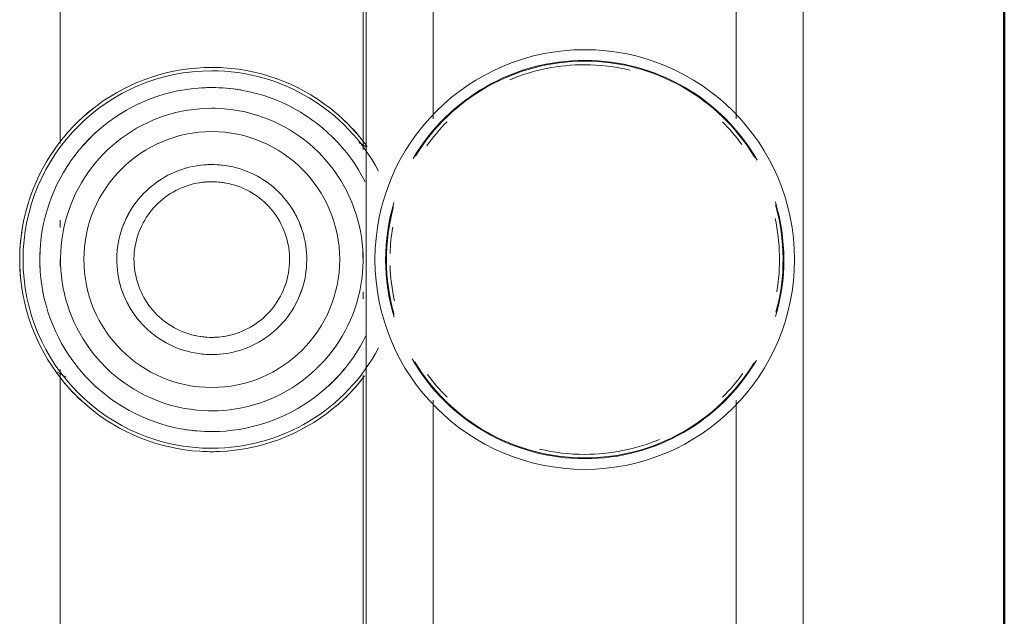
# Model space of a CAD drawing. Header units: millimetres. Extents: x 24644 to 52152, y 2709 to 38988.
# Tile 41 of 80: x 33579 to 33663, y 37991 to 38042. Entities that reach past the tile are written whole.
import ezdxf

# ---------------------------------------------------------------- set-up
doc = ezdxf.new("R2010")
doc.units = ezdxf.units.MM
doc.linetypes.add('ADSK_Скрыто', pattern=[300, 150, -150])
for name, color, linetype, lineweight in [('A-DETL-____-HDLN', 90, 'ADSK_Скрыто', 9), ('A-WALL-____-MCUT', 113, 'Continuous', 50), ('A-WALL-____-OTLN', 113, 'Continuous', 20), ('M-EQPM-____-OTLN', 50, 'Continuous', 20)]:
    doc.layers.add(name, color=color, linetype=linetype, lineweight=lineweight)

# ---------------------------------------------------------------- blocks, each defined once
blk = doc.blocks.new('Прямая форма - V line-609756-В_Этаж 01_Вентиляция')
at = {"layer": 'A-WALL-____-MCUT', "color": 253}
blk.add_line((0, -200), (779.947, -200), dxfattribs=at)
blk = doc.blocks.new('Прямая форма - SW - 004-609757-В_Этаж 01_Вентиляция')
blk.add_blockref('Прямая форма - V line-609756-В_Этаж 01_Вентиляция', (0, 0))
blk = doc.blocks.new('V line_ifc_RVT-1-В_Этаж 01_Вентиляция')
at = {"layer": 'A-WALL-____-OTLN', "color": 9, "lineweight": 20, "rotation": 270}
blk.add_blockref('Прямая форма - SW - 004-609757-В_Этаж 01_Вентиляция', (33863.24, 38587.582), dxfattribs=at)
blk = doc.blocks.new('ADSK_Коллектор с регулирующими клапанами и расходомерами - N5-1658201-В_Этаж 01_Вентиляция')
at = {"layer": 'M-EQPM-____-OTLN'}
for p, q in [((250, -17.25), (62, -17.25)), ((118.929, -23), (93.071, -23)), ((168.929, -23), (143.071, -23)), ((93.071, -49), (118.929, -49)), ((143.071, -49), (168.929, -49)), ((62, -54.75), (250, -54.75)), ((121.329, -54.75), (120.97, -55.373)), ((121.564, -55), (90.942, -55)), ((131, -55), (130.392, -55)), ((134.38, -55), (133.762, -55)), ((171.564, -55), (140.942, -55)), ((90.438, -81), (121.058, -81)), ((127.62, -81), (128.238, -81)), ((131, -81), (131.608, -81)), ((140.438, -81), (171.058, -81)), ((140.669, -81.253), (141.104, -80.5))]:
    blk.add_line(p, q, dxfattribs=at)
at = {"layer": 'M-EQPM-____-OTLN', "flags": 128}
for points in [[(121.3, -54.674), (120.775, -55.072), (120.266, -55.491), (119.774, -55.931), (119.301, -56.389), (118.846, -56.866), (118.41, -57.361), (117.995, -57.873), (117.6, -58.401), (117.227, -58.945), (116.876, -59.503), (116.547, -60.075), (116.242, -60.659), (115.96, -61.255), (115.703, -61.862), (115.469, -62.478), (115.261, -63.104), (115.078, -63.737), (114.92, -64.377), (114.788, -65.023), (114.682, -65.674), (114.602, -66.328), (114.548, -66.985), (114.521, -67.644), (114.517, -68)], [(124.328, -54.839), (123.807, -55.116), (123.297, -55.414), (122.8, -55.732), (122.316, -56.07), (121.846, -56.427), (121.391, -56.802), (120.951, -57.195), (120.527, -57.606), (120.119, -58.033), (119.729, -58.476), (119.358, -58.934), (119.004, -59.407), (118.67, -59.894), (118.356, -60.393), (118.062, -60.905), (117.789, -61.428), (117.536, -61.962), (117.306, -62.505), (117.097, -63.057), (116.91, -63.617), (116.746, -64.184), (116.605, -64.757), (116.487, -65.335), (116.392, -65.918), (116.32, -66.504), (116.272, -67.092), (116.248, -67.681), (116.244, -68)], [(145.756, -68), (145.744, -67.41), (145.709, -66.821), (145.65, -66.234), (145.567, -65.649), (145.462, -65.068), (145.333, -64.493), (145.181, -63.922), (145.007, -63.358), (144.81, -62.802), (144.591, -62.254), (144.35, -61.715), (144.088, -61.186), (143.805, -60.668), (143.502, -60.162), (143.178, -59.668), (142.835, -59.188), (142.474, -58.722), (142.093, -58.27), (141.695, -57.834), (141.28, -57.415), (140.849, -57.012), (140.402, -56.627), (139.939, -56.26), (139.463, -55.912), (138.973, -55.584), (138.47, -55.275), (137.955, -54.986), (137.429, -54.718)], [(147.483, -68), (147.47, -67.341), (147.43, -66.683), (147.364, -66.027), (147.272, -65.374), (147.154, -64.725), (147.011, -64.082), (146.841, -63.445), (146.646, -62.815), (146.426, -62.193), (146.182, -61.581), (145.913, -60.979), (145.62, -60.389), (145.304, -59.81), (144.965, -59.244), (144.604, -58.693), (144.221, -58.156), (143.817, -57.636), (143.392, -57.131), (142.947, -56.645), (142.484, -56.176), (142.002, -55.726), (141.502, -55.296), (140.986, -54.886)], [(143.978, -68), (143.968, -67.481), (143.937, -66.963), (143.885, -66.446), (143.813, -65.932), (143.72, -65.422), (143.606, -64.915), (143.473, -64.413), (143.32, -63.917), (143.146, -63.428), (142.954, -62.946), (142.742, -62.472), (142.512, -62.007), (142.263, -61.551), (141.996, -61.106), (141.711, -60.672), (141.41, -60.249), (141.092, -59.839), (140.757, -59.442), (140.407, -59.059), (140.042, -58.69), (139.663, -58.336), (139.269, -57.997), (138.863, -57.674), (138.443, -57.368), (138.012, -57.079), (137.57, -56.807), (137.117, -56.554), (136.654, -56.318), (136.183, -56.101), (135.703, -55.904), (135.215, -55.725), (134.721, -55.567), (134.221, -55.428), (133.716, -55.309), (133.206, -55.21), (132.693, -55.133), (132.177, -55.075), (131.659, -55.038), (131.14, -55.022), (130.621, -55.027), (130.103, -55.053), (129.586, -55.099), (129.071, -55.166), (128.559, -55.253), (128.051, -55.361), (127.548, -55.489), (127.051, -55.637), (126.559, -55.805), (126.075, -55.992), (125.599, -56.199), (125.132, -56.424), (124.673, -56.668), (124.225, -56.93), (123.788, -57.21), (123.362, -57.507), (122.949, -57.821), (122.548, -58.151), (122.161, -58.497), (121.788, -58.858), (121.43, -59.234), (121.087, -59.623), (120.76, -60.026), (120.449, -60.442), (120.155, -60.87), (119.879, -61.31), (119.62, -61.76), (119.38, -62.22), (119.158, -62.689), (118.955, -63.167), (118.772, -63.652), (118.607, -64.145), (118.463, -64.644), (118.339, -65.148), (118.235, -65.656), (118.152, -66.168), (118.089, -66.684), (118.046, -67.201), (118.025, -67.72), (118.022, -68)], [(139.15, -68), (139.143, -67.674), (139.124, -67.349), (139.091, -67.024), (139.046, -66.702), (138.988, -66.381), (138.916, -66.063), (138.833, -65.748), (138.736, -65.436), (138.628, -65.129), (138.507, -64.826), (138.374, -64.529), (138.229, -64.236), (138.073, -63.95), (137.905, -63.671), (137.726, -63.398), (137.537, -63.133), (137.337, -62.875), (137.127, -62.626), (136.907, -62.385), (136.678, -62.154), (136.44, -61.931), (136.193, -61.718), (135.937, -61.516), (135.674, -61.324), (135.403, -61.142), (135.126, -60.971), (134.841, -60.812), (134.551, -60.664), (134.255, -60.528), (133.953, -60.404), (133.647, -60.292), (133.337, -60.192), (133.023, -60.105), (132.705, -60.03), (132.385, -59.969), (132.063, -59.92), (131.739, -59.884), (131.414, -59.861), (131.088, -59.85), (130.762, -59.853), (130.436, -59.87), (130.112, -59.899), (129.788, -59.941), (129.467, -59.995), (129.148, -60.063), (128.832, -60.144), (128.52, -60.237), (128.211, -60.342), (127.907, -60.46), (127.608, -60.589), (127.315, -60.731), (127.027, -60.884), (126.746, -61.049), (126.471, -61.224), (126.204, -61.411), (125.944, -61.608), (125.692, -61.815), (125.449, -62.032), (125.215, -62.259), (124.99, -62.495), (124.775, -62.74), (124.57, -62.993), (124.374, -63.254), (124.19, -63.523), (124.016, -63.799), (123.854, -64.081), (123.703, -64.37), (123.564, -64.665), (123.436, -64.965), (123.321, -65.27), (123.218, -65.579), (123.127, -65.892), (123.049, -66.209), (122.984, -66.528), (122.932, -66.85), (122.892, -67.173), (122.865, -67.498), (122.852, -67.824), (122.85, -68)], [(137.676, -68), (137.671, -67.733), (137.655, -67.466), (137.628, -67.201), (137.591, -66.936), (137.543, -66.674), (137.485, -66.413), (137.416, -66.155), (137.337, -65.9), (137.248, -65.648), (137.149, -65.4), (137.04, -65.156), (136.922, -64.917), (136.794, -64.683), (136.656, -64.454), (136.51, -64.23), (136.355, -64.013), (136.191, -63.802), (136.019, -63.598), (135.839, -63.401), (135.651, -63.211), (135.456, -63.029), (135.254, -62.855), (135.044, -62.689), (134.829, -62.531), (134.607, -62.382), (134.38, -62.243), (134.147, -62.112), (133.909, -61.991), (133.666, -61.879), (133.419, -61.778), (133.168, -61.686), (132.914, -61.604), (132.657, -61.533), (132.397, -61.472), (132.135, -61.421), (131.871, -61.381), (131.605, -61.351), (131.339, -61.333), (131.072, -61.324), (130.805, -61.327), (130.538, -61.34), (130.272, -61.364), (130.008, -61.398), (129.744, -61.443), (129.483, -61.499), (129.224, -61.564), (128.968, -61.641), (128.716, -61.727), (128.467, -61.823), (128.222, -61.93), (127.981, -62.045), (127.746, -62.171), (127.515, -62.306), (127.29, -62.45), (127.071, -62.602), (126.858, -62.764), (126.652, -62.934), (126.453, -63.112), (126.261, -63.297), (126.077, -63.491), (125.901, -63.691), (125.733, -63.898), (125.573, -64.112), (125.422, -64.333), (125.279, -64.559), (125.146, -64.79), (125.023, -65.027), (124.909, -65.268), (124.804, -65.514), (124.71, -65.764), (124.625, -66.017), (124.551, -66.273), (124.487, -66.533), (124.434, -66.794), (124.391, -67.058), (124.358, -67.323), (124.337, -67.589), (124.326, -67.856), (124.324, -68)], [(114.517, -68), (114.53, -68.659), (114.57, -69.317), (114.636, -69.973), (114.728, -70.626), (114.846, -71.275), (114.989, -71.918), (115.159, -72.555), (115.354, -73.185), (115.574, -73.807), (115.818, -74.419), (116.087, -75.021), (116.38, -75.611), (116.696, -76.19), (117.035, -76.756), (117.396, -77.307), (117.779, -77.844), (118.183, -78.364), (118.608, -78.869), (119.053, -79.355), (119.516, -79.824), (119.998, -80.274), (120.498, -80.704), (121.014, -81.114), (121.547, -81.503), (122.094, -81.87), (122.656, -82.215), (123.231, -82.537), (123.819, -82.836), (124.418, -83.112), (125.027, -83.363), (125.646, -83.589), (126.274, -83.791), (126.909, -83.967), (127.551, -84.118), (128.198, -84.243), (128.85, -84.342), (129.505, -84.415), (130.163, -84.462), (130.822, -84.482), (131.481, -84.476), (132.14, -84.443), (132.796, -84.385), (133.45, -84.3), (134.1, -84.189), (134.745, -84.052), (135.384, -83.889), (136.016, -83.701), (136.64, -83.488), (137.254, -83.25), (137.859, -82.988), (138.453, -82.702), (139.035, -82.392), (139.604, -82.059), (140.16, -81.704), (140.7, -81.326), (141.225, -80.928), (141.734, -80.509), (142.226, -80.069), (142.699, -79.611), (143.154, -79.134), (143.59, -78.639), (144.005, -78.127), (144.4, -77.599), (144.773, -77.055), (145.124, -76.497), (145.453, -75.925), (145.758, -75.341), (146.04, -74.745), (146.297, -74.138), (146.531, -73.522), (146.739, -72.896), (146.922, -72.263), (147.08, -71.623), (147.212, -70.977), (147.318, -70.326), (147.398, -69.672), (147.452, -69.015), (147.479, -68.356), (147.483, -68)], [(116.244, -68), (116.256, -68.59), (116.291, -69.179), (116.35, -69.766), (116.433, -70.351), (116.538, -70.932), (116.667, -71.507), (116.819, -72.078), (116.993, -72.642), (117.19, -73.198), (117.409, -73.746), (117.65, -74.285), (117.912, -74.814), (118.195, -75.332), (118.498, -75.838), (118.822, -76.332), (119.165, -76.812), (119.526, -77.278), (119.907, -77.73), (120.305, -78.166), (120.72, -78.585), (121.151, -78.988), (121.598, -79.373), (122.061, -79.74), (122.537, -80.088), (123.027, -80.416), (123.53, -80.725), (124.045, -81.014), (124.571, -81.282), (125.107, -81.528), (125.653, -81.753), (126.207, -81.956), (126.769, -82.136), (127.338, -82.294), (127.913, -82.429), (128.492, -82.541), (129.076, -82.63), (129.662, -82.695), (130.251, -82.737), (130.841, -82.755), (131.431, -82.749), (132.02, -82.72), (132.608, -82.668), (133.193, -82.592), (133.775, -82.492), (134.353, -82.37), (134.924, -82.224), (135.49, -82.056), (136.049, -81.865), (136.599, -81.652), (137.141, -81.417), (137.672, -81.161), (138.193, -80.884), (138.703, -80.586), (139.2, -80.268), (139.684, -79.93), (140.154, -79.573), (140.609, -79.198), (141.049, -78.805), (141.473, -78.394), (141.881, -77.967), (142.271, -77.524), (142.642, -77.066), (142.996, -76.593), (143.33, -76.106), (143.644, -75.607), (143.938, -75.095), (144.211, -74.572), (144.464, -74.038), (144.694, -73.495), (144.903, -72.943), (145.09, -72.383), (145.254, -71.816), (145.395, -71.243), (145.513, -70.665), (145.608, -70.082), (145.68, -69.496), (145.728, -68.908), (145.752, -68.319), (145.756, -68)], [(118.022, -68), (118.032, -68.519), (118.063, -69.037), (118.115, -69.554), (118.187, -70.068), (118.28, -70.578), (118.394, -71.085), (118.527, -71.587), (118.68, -72.083), (118.854, -72.572), (119.046, -73.054), (119.258, -73.528), (119.488, -73.993), (119.737, -74.449), (120.004, -74.894), (120.289, -75.328), (120.59, -75.751), (120.908, -76.161), (121.243, -76.558), (121.593, -76.941), (121.958, -77.31), (122.337, -77.664), (122.731, -78.003), (123.137, -78.326), (123.557, -78.632), (123.988, -78.921), (124.43, -79.193), (124.883, -79.446), (125.346, -79.682), (125.817, -79.899), (126.297, -80.096), (126.785, -80.275), (127.279, -80.433), (127.779, -80.572), (128.284, -80.691), (128.794, -80.79), (129.307, -80.867), (129.823, -80.925), (130.341, -80.962), (130.86, -80.978), (131.379, -80.973), (131.897, -80.947), (132.414, -80.901), (132.929, -80.834), (133.441, -80.747), (133.949, -80.639), (134.452, -80.511), (134.949, -80.363), (135.441, -80.195), (135.925, -80.008), (136.401, -79.801), (136.868, -79.576), (137.327, -79.332), (137.775, -79.07), (138.212, -78.79), (138.638, -78.493), (139.051, -78.179), (139.452, -77.849), (139.839, -77.503), (140.212, -77.142), (140.57, -76.766), (140.913, -76.377), (141.24, -75.974), (141.551, -75.558), (141.845, -75.13), (142.121, -74.69), (142.38, -74.24), (142.62, -73.78), (142.842, -73.311), (143.045, -72.833), (143.228, -72.348), (143.393, -71.855), (143.537, -71.356), (143.661, -70.852), (143.765, -70.344), (143.848, -69.832), (143.911, -69.316), (143.954, -68.799), (143.975, -68.28), (143.978, -68)], [(122.85, -68), (122.857, -68.326), (122.876, -68.651), (122.909, -68.976), (122.954, -69.298), (123.012, -69.619), (123.084, -69.937), (123.167, -70.252), (123.264, -70.564), (123.372, -70.871), (123.493, -71.174), (123.626, -71.471), (123.771, -71.764), (123.927, -72.05), (124.095, -72.329), (124.274, -72.602), (124.463, -72.867), (124.663, -73.125), (124.873, -73.374), (125.093, -73.615), (125.322, -73.846), (125.56, -74.069), (125.807, -74.282), (126.063, -74.484), (126.326, -74.676), (126.597, -74.858), (126.874, -75.029), (127.159, -75.188), (127.449, -75.336), (127.745, -75.472), (128.047, -75.596), (128.353, -75.708), (128.663, -75.808), (128.977, -75.895), (129.295, -75.97), (129.615, -76.031), (129.937, -76.08), (130.261, -76.116), (130.586, -76.139), (130.912, -76.15), (131.238, -76.147), (131.564, -76.13), (131.888, -76.101), (132.212, -76.059), (132.533, -76.005), (132.852, -75.937), (133.168, -75.856), (133.48, -75.763), (133.789, -75.658), (134.093, -75.54), (134.392, -75.411), (134.685, -75.269), (134.973, -75.116), (135.254, -74.951), (135.529, -74.776), (135.796, -74.589), (136.056, -74.392), (136.308, -74.185), (136.551, -73.968), (136.785, -73.741), (137.01, -73.505), (137.225, -73.26), (137.43, -73.007), (137.626, -72.746), (137.81, -72.477), (137.984, -72.201), (138.146, -71.919), (138.297, -71.63), (138.436, -71.335), (138.564, -71.035), (138.679, -70.73), (138.782, -70.421), (138.873, -70.108), (138.951, -69.791), (139.016, -69.472), (139.068, -69.15), (139.108, -68.827), (139.135, -68.502), (139.148, -68.176), (139.15, -68)], [(124.324, -68), (124.329, -68.267), (124.345, -68.534), (124.372, -68.799), (124.409, -69.064), (124.457, -69.326), (124.515, -69.587), (124.584, -69.845), (124.663, -70.1), (124.752, -70.352), (124.851, -70.6), (124.96, -70.844), (125.078, -71.083), (125.206, -71.317), (125.344, -71.546), (125.49, -71.77), (125.645, -71.987), (125.809, -72.198), (125.981, -72.402), (126.161, -72.599), (126.349, -72.789), (126.544, -72.971), (126.746, -73.145), (126.956, -73.311), (127.171, -73.469), (127.393, -73.618), (127.62, -73.757), (127.853, -73.888), (128.091, -74.009), (128.334, -74.121), (128.581, -74.222), (128.832, -74.314), (129.086, -74.396), (129.343, -74.467), (129.603, -74.528), (129.865, -74.579), (130.129, -74.619), (130.395, -74.649), (130.661, -74.667), (130.928, -74.676), (131.195, -74.673), (131.462, -74.66), (131.728, -74.636), (131.992, -74.602), (132.256, -74.557), (132.517, -74.501), (132.776, -74.436), (133.032, -74.359), (133.284, -74.273), (133.533, -74.177), (133.778, -74.07), (134.019, -73.955), (134.254, -73.829), (134.485, -73.694), (134.71, -73.55), (134.929, -73.398), (135.142, -73.236), (135.348, -73.066), (135.547, -72.888), (135.739, -72.703), (135.923, -72.509), (136.099, -72.309), (136.267, -72.102), (136.427, -71.888), (136.578, -71.667), (136.721, -71.441), (136.854, -71.21), (136.977, -70.973), (137.091, -70.732), (137.196, -70.486), (137.29, -70.236), (137.375, -69.983), (137.449, -69.727), (137.513, -69.467), (137.566, -69.206), (137.609, -68.942), (137.642, -68.677), (137.663, -68.411), (137.674, -68.144), (137.676, -68)]]:
    blk.add_lwpolyline(points, dxfattribs=at)
at = {"layer": 'M-EQPM-____-OTLN'}
for centre, radius, start, end in [((131, -36), 18, 360, 180), ((131, -36), 17.084, 73.33823, 106.80841), ((131, -36), 17.018, 74.57897, 106.00521), ((131, -36), 16.711, 80.47358, 102.18931), ((131, -36), 17.084, 119.91774, 180), ((131, -36), 17.018, 121.01314, 180), ((131, -36), 17.084, 360, 59.53495), ((131, -36), 17.018, 360, 58.6128), ((131, -36), 16.711, 126.21726, 135), ((131, -36), 16.711, 45, 54.23178), ((131, -36), 16.711, 360, 22.57519), ((131, -36), 16.711, 166.55416, 180), ((131, -36), 18, 180, 360), ((131, -36), 17.084, 180, 239.53495), ((131, -36), 17.018, 180, 238.6128), ((131, -36), 16.711, 180, 202.5752), ((131, -36), 17.084, 299.91774, 360), ((131, -36), 17.018, 301.01314, 360), ((131, -36), 16.711, 346.55416, 360), ((131, -36), 16.711, 225, 234.23178), ((131, -36), 16.711, 306.21726, 315), ((131, -36), 17.084, 253.33823, 286.80841), ((131, -36), 17.018, 254.57897, 286.00521), ((131, -36), 16.711, 271.79236, 282.18931), ((131, -36), 16.711, 260.47358, 268.20764), ((131, -68), 16.192, 117.91242, 180), ((131, -68), 16.192, 360, 62.08758), ((131, -68), 16.483, 127.76547, 137.29939), ((131, -68), 16.483, 37.99041, 50.94744), ((131, -68), 14.757, 41.87592, 50.56621), ((131, -68), 14.757, 41.8721, 50.55926), ((131, -68), 10.974, 0, 180), ((131, -68), 14.757, 131.4266, 135), ((131, -68), 14.757, 131.43096, 135), ((131, -68), 8.15, 108.33973, 120), ((131, -68), 8.15, 60, 72.04404), ((131, -68), 14.757, 170.29956, 180), ((131, -68), 14.757, 170.30168, 180), ((131, -68), 6.676, 360, 13.87544), ((131, -68), 16.483, 177.35227, 180), ((131, -68), 8.15, 173.60454, 180), ((131, -68), 6.676, 170.29247, 180), ((131, -68), 8.15, 360, 6.39881), ((131, -68), 14.757, 360, 3.37558), ((131, -68), 14.757, 360, 3.37971), ((131, -68), 16.483, 360, 2.32349), ((131, -68), 16.483, 180, 182.32349), ((131, -68), 16.192, 180, 360), ((131, -68), 14.757, 180, 183.37971), ((131, -68), 14.757, 180, 183.37558), ((131, -68), 10.974, 180, 0), ((131, -68), 8.15, 180, 186.39881), ((131, -68), 6.676, 180, 189.70753), ((131, -68), 6.676, 346.12456, 360), ((131, -68), 8.15, 353.60454, 360), ((131, -68), 14.757, 350.29956, 360), ((131, -68), 14.757, 350.30168, 360), ((131, -68), 16.483, 357.35227, 360), ((131, -68), 8.15, 240, 252.04404), ((131, -68), 8.15, 288.33973, 300), ((131, -68), 16.483, 217.99041, 230.94744), ((131, -68), 14.757, 221.8721, 230.55926), ((131, -68), 14.757, 221.87592, 230.56621), ((131, -68), 14.757, 311.4266, 315), ((131, -68), 14.757, 311.43096, 315), ((131, -68), 16.483, 307.76961, 317.29939), ((131, -68), 14.757, 267.15207, 273.58361), ((131, -68), 14.757, 267.15555, 273.59297), ((131, -68), 16.483, 259.52992, 279.24165)]:
    blk.add_arc(centre, radius, start, end, dxfattribs=at)

msp = doc.modelspace()

# ---------------------------------------------------------------- block references
at = {"lineweight": 9}
msp.add_blockref('V line_ifc_RVT-1-В_Этаж 01_Вентиляция', (0, 0), dxfattribs=at)
at = {"layer": 'A-DETL-____-HDLN', "rotation": 269.9999999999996}
msp.add_blockref('ADSK_Коллектор с регулирующими клапанами и расходомерами - N5-1658201-В_Этаж 01_Вентиляция', (33663.2402, 38152.4724), dxfattribs=at)

doc.saveas('drawing.dxf')
